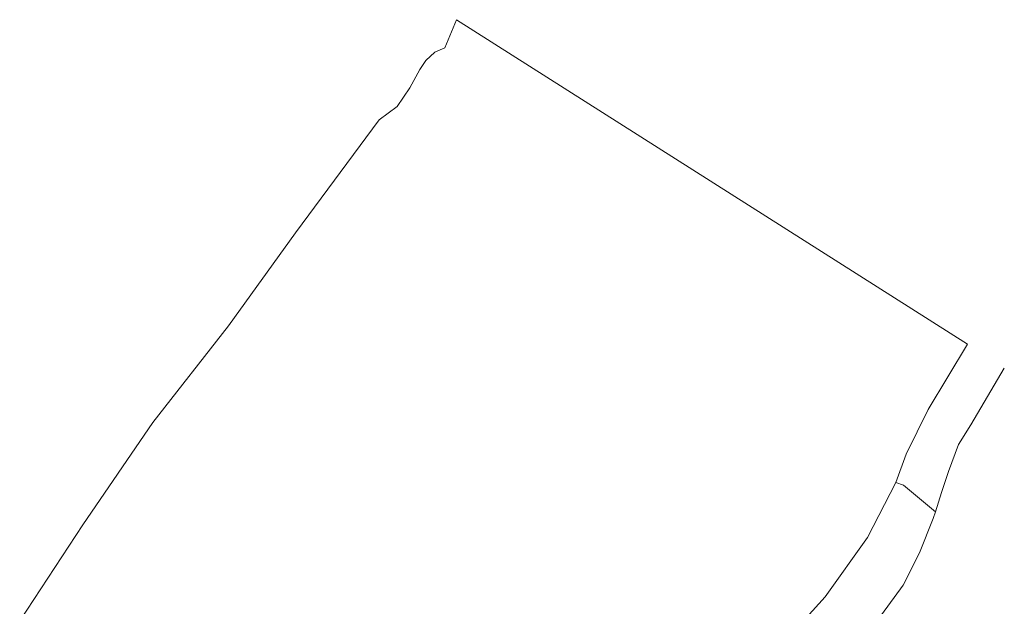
# Model space of a CAD drawing. Extents: x 184075 to 186166, y 346026 to 349063.
# Tile 136 of 136: x 185194 to 185357, y 348495 to 348592. Entities that reach past the tile are written whole.
import ezdxf

# ---------------------------------------------------------------- set-up
doc = ezdxf.new("R2010")
doc.units = 0
for name, color, linetype, lineweight in [('B-ME-GR-GRAS-GV', 60, 'Continuous', 13), ('B-ME-GW-TALUD_KRUIN-G', 90, 'Continuous', 18), ('B-ME-OB-OEVERVOORZIENING-G', 7, 'Continuous', 18), ('B-ME-OG-WATER_RIVIER-GV', 130, 'Continuous', 18)]:
    doc.layers.add(name, color=color, linetype=linetype, lineweight=lineweight)

msp = doc.modelspace()

# ---------------------------------------------------------------- linework, layer by layer
at = {"layer": 'B-ME-GR-GRAS-GV'}
msp.add_polyline3d([(185320.266, 348488.805, 20.981), (185327.082, 348496.272, 20.981), (185334.052, 348506.108, 20.981), (185338.742, 348515.155, 20.981), (185340.005, 348514.717, 21.229), (185345.267, 348510.327, 23.732), (185344.914, 348509.231, 23.751), (185342.617, 348503.543, 23.762), (185339.958, 348498.232, 23.74), (185334.296, 348490.433, 23.691)], dxfattribs=at)
at = {"layer": 'B-ME-GW-TALUD_KRUIN-G'}
msp.add_polyline3d([(185334.296, 348490.433, 23.691), (185339.958, 348498.232, 23.74), (185342.617, 348503.543, 23.762), (185344.914, 348509.231, 23.751), (185345.267, 348510.327, 23.732), (185346.292, 348513.514, 23.676), (185347.443, 348516.963, 23.609), (185349.111, 348521.438, 23.586), (185351.105, 348524.717, 23.549), (185356.657, 348534.038, 23.582)], dxfattribs=at)
at = {"layer": 'B-ME-OB-OEVERVOORZIENING-G'}
msp.add_polyline3d([(185344.059, 348527.241, 20.981), (185340.433, 348519.872, 20.981), (185338.742, 348515.155, 20.981), (185334.052, 348506.108, 20.981), (185327.082, 348496.272, 20.981), (185320.266, 348488.805, 20.981)], dxfattribs=at)
at = {"layer": 'B-ME-OG-WATER_RIVIER-GV'}
msp.add_polyline3d([(185193.967, 348492.327, 20.981), (185204.424, 348508.172, 20.981), (185215.975, 348525.086, 20.981), (185228.48, 348541.057, 20.981), (185239.547, 348556.412, 20.981), (185253.365, 348575.047, 20.981), (185256.35, 348577.265, 20.981), (185258.439, 348580.34, 20.981), (185260.083, 348583.376, 20.981), (185261.059, 348584.861, 20.981), (185262.585, 348586.25, 20.981), (185264.188, 348586.92, 20.981), (185266.12, 348591.592, 21.079), (185350.596, 348538.036, 21.079), (185344.059, 348527.241, 20.981), (185340.433, 348519.872, 20.981), (185338.742, 348515.155, 20.981), (185334.052, 348506.108, 20.981), (185327.082, 348496.272, 20.981), (185320.266, 348488.805, 20.981)], dxfattribs=at)

doc.saveas('drawing.dxf')
